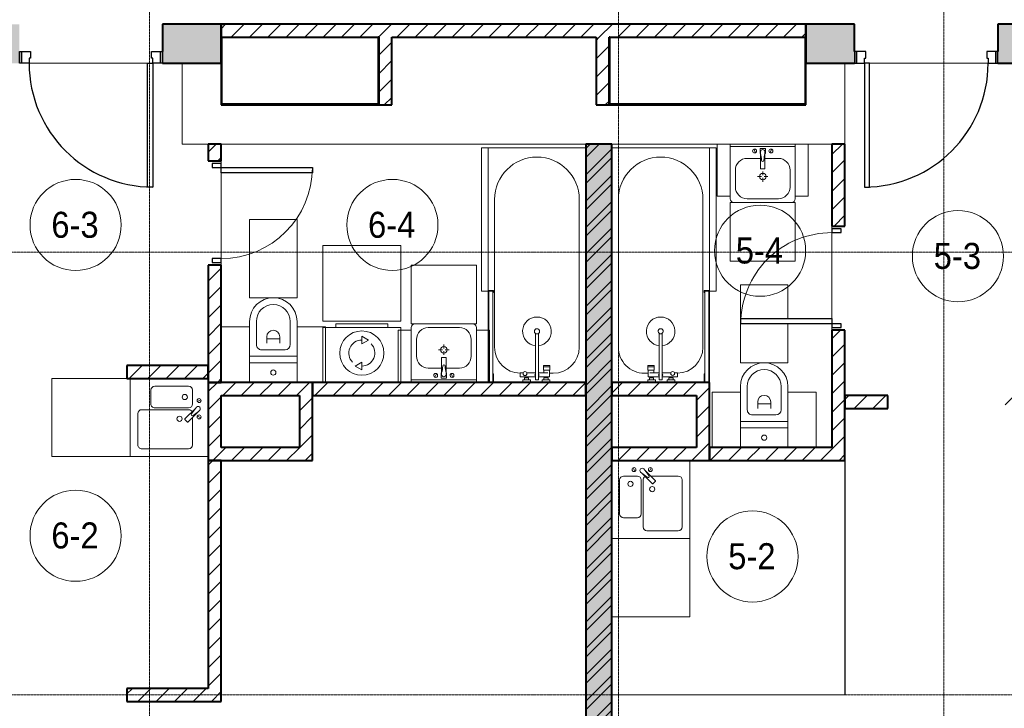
# Model space of a CAD drawing. Header units: millimetres. Extents: x 5617 to 183965, y 7718 to 172958.
# Tile 30 of 120: x 46127 to 53689, y 18697 to 23985. Entities that reach past the tile are written whole.
import ezdxf

# ---------------------------------------------------------------- set-up
doc = ezdxf.new("R2010")
doc.units = ezdxf.units.MM
doc.linetypes.add('ADSK_Линия сетки', pattern=[25, 20, -2.5, 0, -2.5])
doc.linetypes.add('Линия сетки', pattern=[25, 20, -2.5, 0, -2.5])
for name, color, linetype, lineweight in [('Двери', 7, 'Continuous', 18), ('Каркас_Импост', 7, 'Continuous', 30), ('Марки помещений', 7, 'Continuous', 20), ('Мебель', 7, 'Continuous', 18), ('Монтажный зазор', 7, 'Continuous', 30), ('Оси', 7, 'Continuous', 9), ('Панель', 7, 'Continuous', 30), ('Перекрытия', 7, 'Continuous', 18), ('Сантехнические приборы', 7, 'Continuous', 18), ('Стены', 7, 'Continuous', 18), ('Стены разрез', 7, 'Continuous', 40), ('Электрооборудование', 7, 'Continuous', 18)]:
    doc.layers.add(name, color=color, linetype=linetype, lineweight=lineweight)
doc.styles.add('Arial_3', font='arial.ttf', dxfattribs={"width": 0.9, "height": 200})
pattern_1 = [(45, (0, 0), (-70.71068, 70.71068), [])]

# ---------------------------------------------------------------- blocks, each defined once
blk = doc.blocks.new('101_Дверь_Однопольная - _НЧ_Мет_900х2100_Квартира_Пр-3834734-МКСС_К4_L05_18_600_')
at = {"layer": 'Каркас_Импост', "color": 254, "true_color": 0xcccccc}
for p, q in [((-535, 150), (-475, 150)), ((-535, 60), (-535, 150)), ((-475, 150), (-475, 110)), ((-475, 110), (-465, 110)), ((-465, 110), (-465, 60)), ((465, 110), (475, 110)), ((465, 60), (465, 110)), ((475, 150), (535, 150)), ((475, 110), (475, 150)), ((535, 150), (535, 60)), ((-465, 60), (-535, 60)), ((535, 60), (465, 60))]:
    blk.add_line(p, q, dxfattribs=at)
at = {"layer": 'Монтажный зазор', "color": 254, "true_color": 0xcccccc}
for p, q in [((-550, 150), (-535, 150)), ((-550, 60), (-550, 150)), ((-535, 150), (-535, 60)), ((535, 60), (535, 150)), ((535, 150), (550, 150)), ((550, 150), (550, 60)), ((-535, 60), (-550, 60)), ((550, 60), (535, 60))]:
    blk.add_line(p, q, dxfattribs=at)
at = {"layer": 'Панель', "color": 254, "true_color": 0xcccccc}
for p, q in [((-475, 1100), (-435, 1100)), ((-475, 150), (-475, 1100)), ((-435, 1100), (-435, 150)), ((-435, 150), (-475, 150))]:
    blk.add_line(p, q, dxfattribs=at)
blk.add_arc((-475, 150), 950, 0, 90, dxfattribs=at)
blk = doc.blocks.new('A_DOR_Door - Вн_3_Одинарная_800x2100-2902347-МКСС_К4_L05_18_600_')
at = {"layer": 'Двери', "color": 254, "lineweight": 30, "true_color": 0xcccccc}
for p, q in [((-350, 50), (-350, 750)), ((-350, 750), (-310, 750)), ((-350, 50), (-350, 750)), ((-310, 750), (-310, 50)), ((-380, 50), (-380, -20)), ((-350, 50), (-380, 50)), ((-310, 50), (-350, 50)), ((-350, -20), (-350, 50)), ((380, 50), (350, 50)), ((350, 50), (350, -20)), ((380, -20), (380, 50)), ((-380, -20), (-350, -20)), ((350, -20), (380, -20))]:
    blk.add_line(p, q, dxfattribs=at)
at = {"layer": 'Двери', "color": 254, "lineweight": 9, "true_color": 0xe5e5e5}
blk.add_arc((-350, 50), 700, 360, 90, dxfattribs=at)
blk = doc.blocks.new('MR_Зона обслуживания - MR_Зона обслуживания-2638726-МКСС_К4_L05_18_600_')
at = {"layer": 'Мебель', "color": 254, "lineweight": 9, "true_color": 0xcccccc}
for p, q in [((182.5, 0), (-182.5, 0)), ((-182.5, 0), (-182.5, -600)), ((182.5, -600), (182.5, 0)), ((-182.5, -600), (182.5, -600))]:
    blk.add_line(p, q, dxfattribs=at)
blk = doc.blocks.new('MR_Зона обслуживания - MR_Зона обслуживания-2638729-МКСС_К4_L05_18_600_')
at = {"layer": 'Мебель', "color": 254, "lineweight": 9, "true_color": 0xcccccc}
for p, q in [((-108.75, 0), (-108.75, -425)), ((-108.75, -425), (108.75, -425))]:
    blk.add_line(p, q, dxfattribs=at)
blk = doc.blocks.new('MR_Зона обслуживания - MR_Зона обслуживания-V1-МКСС_К4_L05_18_600_')
at = {"layer": 'Мебель', "color": 254, "lineweight": 9, "true_color": 0xcccccc}
for p, q in [((-108.75, 0), (-108.75, -425)), ((108.75, -425), (108.75, 0)), ((-108.75, -425), (108.75, -425))]:
    blk.add_line(p, q, dxfattribs=at)
blk = doc.blocks.new('MR_Зона обслуживания - MR_Зона обслуживания-2638725-МКСС_К4_L05_18_600_')
at = {"layer": 'Мебель', "color": 254, "lineweight": 9, "true_color": 0xcccccc}
for p, q in [((550, 0), (-550, 0)), ((-550, 0), (-550, -50)), ((550, -50), (550, 0)), ((-550, -50), (550, -50))]:
    blk.add_line(p, q, dxfattribs=at)
blk = doc.blocks.new('MR_Зона обслуживания - MR_Зона обслуживания-2638755-МКСС_К4_L05_18_600_')
at = {"layer": 'Мебель', "color": 254, "lineweight": 9, "true_color": 0xcccccc}
for p, q in [((250, 0), (-250, 0)), ((-250, 0), (-250, -450)), ((250, -450), (250, 0)), ((-250, -450), (250, -450))]:
    blk.add_line(p, q, dxfattribs=at)
blk = doc.blocks.new('MR_Зона обслуживания - MR_Зона обслуживания-2638732-МКСС_К4_L05_18_600_')
at = {"layer": 'Мебель', "color": 254, "lineweight": 9, "true_color": 0xcccccc}
for p, q in [((-50, 0), (-50, -400)), ((50, -400), (50, 0)), ((-50, -400), (50, -400))]:
    blk.add_line(p, q, dxfattribs=at)
blk = doc.blocks.new('MR_Зона обслуживания - MR_Зона обслуживания-2638736-МКСС_К4_L05_18_600_')
at = {"layer": 'Мебель', "color": 254, "lineweight": 9, "true_color": 0xcccccc}
for p, q in [((300, 580), (-300, 580)), ((-300, 580), (-300, 0)), ((300, 0), (300, 580)), ((-300, 0), (300, 0))]:
    blk.add_line(p, q, dxfattribs=at)
blk = doc.blocks.new('MR_Зона обслуживания - MR_Зона обслуживания-2638748-МКСС_К4_L05_18_600_')
at = {"layer": 'Мебель', "color": 254, "lineweight": 9, "true_color": 0xcccccc}
for p, q in [((300, 0), (-300, 0)), ((300, -600), (300, 0)), ((-300, -25), (-300, -600)), ((-300, -600), (300, -600))]:
    blk.add_line(p, q, dxfattribs=at)
blk = doc.blocks.new('MR_Зона обслуживания - MR_Зона обслуживания-2638739-МКСС_К4_L05_18_600_')
at = {"layer": 'Мебель', "color": 254, "lineweight": 9, "true_color": 0xcccccc}
for p, q in [((550, 50), (-550, 50)), ((-550, 50), (-550, 0)), ((-550, 0), (550, 0)), ((550, 0), (550, 50))]:
    blk.add_line(p, q, dxfattribs=at)
blk = doc.blocks.new('MR_Зона обслуживания - MR_Зона обслуживания-V30-МКСС_К4_L05_18_600_')
at = {"layer": 'Мебель', "color": 254, "lineweight": 9, "true_color": 0xcccccc}
for p, q in [((182.5, 0), (-182.5, 0)), ((-182.5, 0), (-182.5, -300)), ((182.5, -600), (182.5, 0)), ((-182.5, -340), (-182.5, -600)), ((-182.5, -600), (182.5, -600))]:
    blk.add_line(p, q, dxfattribs=at)
blk = doc.blocks.new('MR_Зона обслуживания - MR_Зона обслуживания-V31-МКСС_К4_L05_18_600_')
at = {"layer": 'Мебель', "color": 254, "lineweight": 9, "true_color": 0xcccccc}
for p, q in [((50, 0), (-50, 0)), ((-50, 0), (-50, -400)), ((50, -400), (50, 0)), ((-50, -400), (50, -400))]:
    blk.add_line(p, q, dxfattribs=at)
blk = doc.blocks.new('MR_Зона обслуживания - MR_Зона обслуживания-V32-МКСС_К4_L05_18_600_')
at = {"layer": 'Мебель', "color": 254, "lineweight": 9, "true_color": 0xcccccc}
for p, q in [((300, 0), (-300, 0)), ((300, -600), (300, 0)), ((-300, -600), (300, -600))]:
    blk.add_line(p, q, dxfattribs=at)
blk = doc.blocks.new('101_Дверь_Однопольная - _НЧ_Мет_900х2100_Квартира_Л-3834744-МКСС_К4_L05_18_600_')
at = {"layer": 'Каркас_Импост', "color": 254, "true_color": 0xcccccc}
for p, q in [((-475, 150), (-535, 150)), ((-535, 150), (-535, 60)), ((-475, 110), (-475, 150)), ((-465, 110), (-475, 110)), ((-465, 60), (-465, 110)), ((475, 110), (465, 110)), ((465, 110), (465, 60)), ((535, 150), (475, 150)), ((475, 150), (475, 110)), ((535, 60), (535, 150)), ((-535, 60), (-465, 60)), ((465, 60), (535, 60))]:
    blk.add_line(p, q, dxfattribs=at)
at = {"layer": 'Монтажный зазор', "color": 254, "true_color": 0xcccccc}
for p, q in [((-535, 150), (-550, 150)), ((-550, 150), (-550, 60)), ((-535, 60), (-535, 150)), ((550, 150), (535, 150)), ((535, 150), (535, 60)), ((550, 60), (550, 150)), ((-550, 60), (-535, 60)), ((535, 60), (550, 60))]:
    blk.add_line(p, q, dxfattribs=at)
at = {"layer": 'Панель', "color": 254, "true_color": 0xcccccc}
for p, q in [((475, 1100), (435, 1100)), ((435, 1100), (435, 150)), ((475, 150), (475, 1100)), ((435, 150), (475, 150))]:
    blk.add_line(p, q, dxfattribs=at)
blk.add_arc((475, 150), 950, 90, 180, dxfattribs=at)
blk = doc.blocks.new('MR_Унитаз напольный - Санузел с ванной-2515844-МКСС_К4_L05_18_600_')
at = {"layer": 'Сантехнические приборы', "color": 253, "true_color": 0xaaaaaa}
for p, q in [((-182.5, 200), (-182.5, 50)), ((182.5, 200), (-182.5, 200)), ((182.5, 50), (182.5, 200)), ((-182.5, 50), (182.5, 50)), ((182.5, 50), (-182.5, 50)), ((-182.5, 50), (-182.5, 0)), ((-182.5, 0), (182.5, 0)), ((182.5, 0), (182.5, 50)), ((182.5, 0), (-182.5, 0)), ((-182.5, 0), (-182.5, -267.5)), ((-90, -50), (90, -50)), ((182.5, -267.5), (182.5, 0)), ((-130, -267.5), (-130, -90)), ((-50, -150), (-50, -100)), ((-50, -135), (50, -135)), ((50, -100), (50, -150)), ((130, -90), (130, -267.5))]:
    blk.add_line(p, q, dxfattribs=at)
for centre, radius, start, end in [((0, 125), 20, 0, 180), ((0, 125), 20, 180, 0), ((-90, -90), 40, 90, 180), ((90, -90), 40, 360, 90), ((0, -150), 50, 180, 0), ((0, -267.5), 182.5, 180, 360), ((0, -267.5), 130, 180, 0)]:
    blk.add_arc(centre, radius, start, end, dxfattribs=at)
blk = doc.blocks.new('MR_Ванна - Санузел с ванной_1800x750-2515842-МКСС_К4_L05_18_600_')
at = {"layer": 'Сантехнические приборы', "color": 253, "true_color": 0xaaaaaa}
for p, q in [((900, 0), (-900, 0)), ((-900, 0), (-900, -750)), ((900, -275.2), (900, 0)), ((-505, -50), (630, -50)), ((780, -276.9), (770.9, -276.9)), ((770.9, -276.9), (770.9, -323.9)), ((807.5, -276.9), (780, -276.9)), ((780, -276.9), (780, -323.9)), ((780, -323.9), (780, -276.9)), ((807.5, -323.9), (807.5, -276.9)), ((858, -278.8), (807.5, -278.8)), ((807.5, -278.8), (807.5, -321.6)), ((826.3, -291.7), (826.3, -363.7)), ((830, -250), (830, -278.8)), ((858, -291.7), (858, -278.8)), ((858, -363.7), (858, -291.7)), ((866, -291.7), (858, -291.7)), ((858, -291.7), (858, -318.6)), ((880, -289), (866, -289)), ((866, -289), (866, -321)), ((866, -318.6), (866, -291.7)), ((900, -275.2), (880, -275.2)), ((880, -275.2), (880, -335)), ((880, -321), (880, -289)), ((900, -335), (900, -275.2)), ((880, -363.7), (524.9, -363.7)), ((770.9, -323.9), (780, -323.9)), ((780, -323.9), (807.5, -323.9)), ((807.5, -321.6), (826.3, -321.6)), ((858, -318.6), (866, -318.6)), ((866, -321), (880, -321)), ((880, -335), (900, -335)), ((880, -386.3), (880, -363.7)), ((900, -425), (900, -335)), ((524.9, -386.3), (880, -386.3)), ((826.3, -386.3), (826.3, -453.7)), ((858, -504.1), (858, -386.3)), ((858, -441.4), (858, -468.3)), ((866, -441.4), (858, -441.4)), ((866, -439), (866, -471)), ((880, -439), (866, -439)), ((866, -468.3), (866, -441.4)), ((880, -425), (880, -484.8)), ((900, -425), (880, -425)), ((880, -471), (880, -439)), ((900, -484.8), (900, -425)), ((826.3, -480.7), (826.3, -504.1)), ((826.3, -504.1), (858, -504.1)), ((858, -468.3), (866, -468.3)), ((866, -471), (880, -471)), ((880, -484.8), (900, -484.8)), ((900, -710), (900, -484.8)), ((-900, -750), (195.1, -750)), ((630, -700), (-505, -700)), ((195, -710), (195, -750.1)), ((210, -710), (195, -710)), ((195, -750.1), (210, -750.1)), ((200, -745.1), (200, -715)), ((200, -715), (210, -715)), ((895, -715), (200, -715)), ((200, -715), (200, -745.1)), ((210, -745.1), (200, -745.1)), ((200, -745.1), (895, -745.1)), ((210, -715), (210, -710)), ((210, -750.1), (210, -745.1)), ((210, -750), (885, -750)), ((900, -710), (835, -710)), ((835, -710), (835, -715)), ((835, -715), (895, -715)), ((895, -745.1), (885, -745.1)), ((885, -745.1), (885, -750)), ((885, -750), (900, -750)), ((895, -715), (895, -745.1)), ((895, -745.1), (895, -715)), ((900, -750), (900, -710))]:
    blk.add_line(p, q, dxfattribs=at)
for centre, radius, start, end in [((-505, -375), 325, 90, 270), ((630, -250), 200, 360, 90), ((508.5, -375), 110, 5.91598, 354.08402), ((508.5, -375), 20, 90, 270), ((508.5, -375), 20, 270, 90), ((508.5, -375), 20, 325.4667, 34.5333), ((843.9, -375), 15.5, 47.00933, 132.99067), ((832.8, -467.2), 15, 90, 270), ((832.8, -467.2), 15, 244.04828, 115.95172), ((832.8, -467.2), 15, 270, 90), ((843.9, -375), 15.5, 227.00933, 312.99067), ((630, -500), 200, 270, 358.81432)]:
    blk.add_arc(centre, radius, start, end, dxfattribs=at)
blk = doc.blocks.new('MR_Тумба-Умывальник с зеркалом - Тумба-умывальник_500-2515854-МКСС_К4_L05_18_600_')
at = {"layer": 'Сантехнические приборы', "color": 253, "true_color": 0xaaaaaa}
for p, q in [((-250, 0), (-250, -420)), ((250, 0), (-250, 0)), ((250, -420), (250, 0)), ((-250, -20), (250, -20)), ((-69.7, -39.8), (-55.6, -66.3)), ((20, -33.1), (-20, -33.1)), ((-20, -33.1), (-20, -73.1)), ((-20, -73.1), (-17, -73.1)), ((-17, -60), (-17, -73.1)), ((-17, -73.1), (-17, -187.9)), ((17, -73.1), (17, -60)), ((17, -187.9), (17, -73.1)), ((17, -73.1), (20, -73.1)), ((20, -73.1), (20, -33.1)), ((69.7, -39.8), (55.6, -66.3)), ((-17, -110), (-120, -110)), ((120, -110), (17, -110)), ((-210, -200), (-210, -330)), ((-14, -190.9), (14, -190.9)), ((0, -210), (0, -240)), ((210, -330), (210, -200)), ((-10, -250), (-40, -250)), ((0, -290), (0, -260)), ((40, -250), (10, -250)), ((-220, -450), (220, -450)), ((-120, -420), (120, -420))]:
    blk.add_line(p, q, dxfattribs=at)
for centre, radius, start, end in [((-62.7, -53.1), 15, 360, 180), ((-62.7, -53.1), 15, 180, 360), ((0, -60), 17, 360, 180), ((-217.6, -129.9), 208.5, 1.5946, 15.81769), ((217.6, -129.9), 208.5, 164.18231, 178.4054), ((62.7, -53.1), 15, 360, 180), ((62.7, -53.1), 15, 180, 360), ((-120, -200), 90, 90, 180), ((0, -124.1), 9.19, 180, 360), ((120, -200), 90, 360, 90), ((0, -250), 25, 0, 180), ((-14, -187.9), 3, 180, 270), ((-14, -187.9), 3, 195, 255), ((14, -187.9), 3, 270, 0), ((14, -187.9), 3, 285, 345), ((0, -250), 25, 180, 0), ((-120, -330), 90, 180, 270), ((120, -330), 90, 270, 360), ((-220, -420), 30, 180, 270), ((220, -420), 30, 270, 360)]:
    blk.add_arc(centre, radius, start, end, dxfattribs=at)
blk = doc.blocks.new('MR_Стиральная машина - Стиральная машина_450-2638757-МКСС_К4_L05_18_600_')
at = {"layer": 'Электрооборудование', "color": 253, "true_color": 0xaaaaaa}
for p, q in [((-300, 420), (300, 420)), ((-300, 0), (-300, 420)), ((-200, 450), (200, 450)), ((-200, 420), (-200, 450)), ((200, 450), (200, 420)), ((300, 420), (300, 0)), ((0, 355), (52, 325)), ((0, 295), (0, 355)), ((52, 325), (0, 295)), ((-52, 125), (0, 155)), ((0, 155), (0, 95)), ((0, 95), (-52, 125)), ((300, 0), (-300, 0))]:
    blk.add_line(p, q, dxfattribs=at)
for radius, start, end in [(170, 0, 180), (100, 90, 225), (100, 270, 45), (170, 180, 0)]:
    blk.add_arc((0, 225), radius, start, end, dxfattribs=at)
blk = doc.blocks.new('MR_Мойка - Кухонная мойка-2515860-МКСС_К4_L05_18_600_')
at = {"layer": 'Сантехнические приборы', "color": 253, "true_color": 0xaaaaaa}
for p, q in [((-300, 50), (-300, -550)), ((-300, 50), (-300, -550)), ((300, 50), (-300, 50)), ((300, -550), (300, 50)), ((-104, -70), (-210, -70)), ((-136.7, -6.7), (-122.6, -33.3)), ((-79, -39), (-69.8, -48.2)), ((-69.8, -48.2), (11.4, -129.4)), ((-45.7, -24.2), (-55, -14.9)), ((35.5, -105.4), (-45.7, -24.2)), ((2.7, -6.7), (-11.4, -33.3)), ((210, -70), (0.1, -70)), ((-240, -100), (-240, -360)), ((-74, -360), (-74, -100)), ((-60, -100), (-60, -460)), ((15.7, -129.4), (35.5, -109.6)), ((240, -460), (240, -100)), ((-210, -390), (-104, -390)), ((-30, -490), (210, -490)), ((-300, -550), (300, -550))]:
    blk.add_line(p, q, dxfattribs=at)
for centre, radius, start, end in [((-210, -100), 30, 90, 180), ((-129.7, -20), 15, 360, 180), ((-129.7, -20), 15, 180, 360), ((-104, -100), 30, 360, 90), ((-67, -26.9), 17, 45, 225), ((-171.5, -230.2), 208.5, 46.5946, 60.81769), ((-30, -100), 30, 118.55106, 180), ((136.3, 77.5), 208.5, 209.18231, 223.4054), ((-21.7, -72.3), 9.19, 225, 45), ((-4.3, -20), 15, 360, 180), ((-4.3, -20), 15, 180, 360), ((210, -100), 30, 360, 90), ((-157, -130), 20, 360, 180), ((-157, -130), 20, 180, 360), ((10, -170), 20, 360, 180), ((13.5, -127.3), 3, 225, 315), ((13.5, -127.3), 3, 225, 315), ((33.3, -107.5), 3, 315, 45), ((33.3, -107.5), 3, 315, 45), ((10, -170), 20, 180, 360), ((-210, -360), 30, 180, 270), ((-104, -360), 30, 270, 360), ((-30, -460), 30, 180, 270), ((210, -460), 30, 270, 360)]:
    blk.add_arc(centre, radius, start, end, dxfattribs=at)
blk = doc.blocks.new('MR_Ванна - Санузел с ванной_1800x750-2638764-МКСС_К4_L05_18_600_')
at = {"layer": 'Сантехнические приборы', "color": 253, "true_color": 0xaaaaaa}
for p, q in [((-900, 0), (-900, 750)), ((-900, 750), (195.1, 750)), ((630, 700), (-505, 700)), ((210, 750.1), (195, 750.1)), ((195, 750.1), (195, 710)), ((195, 710), (210, 710)), ((200, 715), (200, 745.1)), ((200, 745.1), (210, 745.1)), ((200, 745.1), (200, 715)), ((895, 745.1), (200, 745.1)), ((210, 715), (200, 715)), ((200, 715), (895, 715)), ((210, 745.1), (210, 750.1)), ((210, 750), (885, 750)), ((210, 710), (210, 715)), ((895, 715), (835, 715)), ((835, 715), (835, 710)), ((835, 710), (900, 710)), ((900, 750), (885, 750)), ((885, 750), (885, 745.1)), ((885, 745.1), (895, 745.1)), ((895, 745.1), (895, 715)), ((895, 715), (895, 745.1)), ((900, 710), (900, 750)), ((900, 710), (900, 484.8)), ((826.3, 504.1), (858, 504.1)), ((826.3, 480.7), (826.3, 504.1)), ((858, 504.1), (858, 386.3)), ((858, 468.3), (866, 468.3)), ((858, 441.4), (858, 468.3)), ((866, 471), (880, 471)), ((866, 439), (866, 471)), ((866, 468.3), (866, 441.4)), ((880, 484.8), (900, 484.8)), ((880, 425), (880, 484.8)), ((880, 471), (880, 439)), ((900, 484.8), (900, 425)), ((524.9, 386.3), (880, 386.3)), ((826.3, 386.3), (826.3, 453.7)), ((866, 441.4), (858, 441.4)), ((880, 439), (866, 439)), ((900, 425), (880, 425)), ((880, 386.3), (880, 363.7)), ((900, 425), (900, 335)), ((880, 363.7), (524.9, 363.7)), ((770.9, 276.9), (770.9, 323.9)), ((770.9, 323.9), (780, 323.9)), ((780, 276.9), (780, 323.9)), ((780, 323.9), (807.5, 323.9)), ((780, 323.9), (780, 276.9)), ((807.5, 323.9), (807.5, 276.9)), ((807.5, 278.8), (807.5, 321.6)), ((807.5, 321.6), (826.3, 321.6)), ((826.3, 291.7), (826.3, 363.7)), ((858, 363.7), (858, 291.7)), ((858, 291.7), (858, 318.6)), ((858, 318.6), (866, 318.6)), ((866, 289), (866, 321)), ((866, 321), (880, 321)), ((866, 318.6), (866, 291.7)), ((880, 275.2), (880, 335)), ((880, 335), (900, 335)), ((880, 321), (880, 289)), ((900, 335), (900, 275.2)), ((780, 276.9), (770.9, 276.9)), ((807.5, 276.9), (780, 276.9)), ((858, 278.8), (807.5, 278.8)), ((830, 250), (830, 278.8)), ((858, 291.7), (858, 278.8)), ((866, 291.7), (858, 291.7)), ((880, 289), (866, 289)), ((900, 275.2), (880, 275.2)), ((900, 275.2), (900, 0)), ((900, 0), (-900, 0)), ((-505, 50), (630, 50))]:
    blk.add_line(p, q, dxfattribs=at)
for centre, radius, start, end in [((-505, 375), 325, 90, 270), ((630, 500), 200, 1.18568, 90), ((508.5, 375), 110, 5.91598, 354.08402), ((832.8, 467.2), 15, 90, 270), ((832.8, 467.2), 15, 244.04828, 115.95172), ((832.8, 467.2), 15, 270, 90), ((508.5, 375), 20, 90, 270), ((508.5, 375), 20, 270, 90), ((508.5, 375), 20, 325.4667, 34.5333), ((843.9, 375), 15.5, 47.00933, 132.99067), ((843.9, 375), 15.5, 227.00933, 312.99067), ((630, 250), 200, 270, 360)]:
    blk.add_arc(centre, radius, start, end, dxfattribs=at)
blk = doc.blocks.new('135_SLK_K4_AR_rvt-1-МКСС_К4_L05_18_600_')
at = {"layer": 'Стены разрез', "lineweight": 18, "true_color": 0xe0e0e0}
h = blk.add_hatch(color=254, dxfattribs=at)
h.paths.add_polyline_path([(94100, 23650), (94100, 23950), (93900, 23950), (93900, 23650)])
h.paths.add_polyline_path([(96150, 23650), (96150, 23950), (95200, 23950), (95200, 23650)])
h.paths.add_polyline_path([(97250, 23650), (97700, 23650), (97700, 23950), (97250, 23950), (97250, 23740)])
at = {"layer": 'Стены разрез', "lineweight": 9, "true_color": 0xcccccc}
h = blk.add_hatch(dxfattribs=at)
h.set_pattern_fill('FP_3', color=254, style=0, pattern_type=2)
h.set_pattern_definition(pattern_1)
h.paths.add_polyline_path([(102190, 23850), (102190, 23950), (97700, 23950), (97700, 23850), (101951.4, 23850)])
at = {"layer": 'Стены разрез', "lineweight": 18, "true_color": 0xe0e0e0}
h = blk.add_hatch(color=254, dxfattribs=at)
h.paths.add_polyline_path([(102190, 23650), (102564.8, 23650), (102564.8, 23950), (102190, 23950), (102190, 23740)])
h.paths.add_polyline_path([(103664.8, 23650), (105150, 23650), (105150, 23950), (103664.8, 23950), (103664.8, 23740)])
h.paths.add_polyline_path([(106358.7, 23650), (106550, 23650), (106550, 23950), (106250, 23950), (106250, 23650)])
at = {"layer": 'Стены разрез', "lineweight": 9, "true_color": 0xcccccc}
h = blk.add_hatch(dxfattribs=at)
h.set_pattern_fill('FP_3', color=254, style=0, pattern_type=2)
h.set_pattern_definition(pattern_1)
h.paths.add_polyline_path([(99010, 23330), (99010, 23850), (98910, 23850), (98910, 23330)])
h = blk.add_hatch(dxfattribs=at)
h.set_pattern_fill('FP_3', color=254, style=0, pattern_type=2)
h.set_pattern_definition(pattern_1)
h.paths.add_polyline_path([(100680, 23330), (100680, 23850), (100580, 23850), (100580, 23330)])
h = blk.add_hatch(dxfattribs=at)
h.set_pattern_fill('FP_3', color=254, style=0, pattern_type=2)
h.set_pattern_definition(pattern_1)
h.paths.add_polyline_path([(97600, 21200), (97700, 21200), (97700, 22100), (97600, 22100), (97600, 21230)])
h.paths.add_polyline_path([(97600, 22900), (97700, 22900), (97700, 23030), (97600, 23030), (97600, 22956.3)])
h = blk.add_hatch(dxfattribs=at)
h.set_pattern_fill('FP_1', color=254, style=0, pattern_type=2)
h.set_pattern_definition([(50, (0, 0), (218.62117, -19.1268), [22.86, -251.46]), (355, (0, 0), (-42.29187, 229.2684), [18.288, -201.168]), (100.451, (18.22, -1.6), (176.33107, 210.13963), [19.428, -213.708]), (46.184, (0, 60.96), (325.29495, -50.45164), [34.29, -377.19]), (96.636, (27.1, 56.76), (284.883, 296.9127), [29.142, -320.562]), (351.184, (0, 60.96), (284.8858, 296.9107), [27.432, -301.752]), (21, (30.48, 45.72), (181.93753, -122.71832), [22.86, -251.46]), (326, (30.48, 45.72), (74.16223, 221.0262), [18.288, -201.168]), (71.451, (45.64, 35.5), (256.10035, 98.30526), [19.428, -213.708]), (37.5, (0, 0), (3.70639, 101.465895), [3.353, -195.377, 3.353, -200.863, -201.93]), (37.5, (0, 0), (3.70639, 101.465895), [-402.946, 3.353, -198.577]), (7.5, (0, 0), (80.18358, 120.21653), [3.353, -113.081, 3.353, -190.805, -76.962]), (7.5, (0, 0), (80.18358, 120.21653), [-310.591, 3.353, -73.609]), (327.5, (-67.97, 0), (162.708646, -6.87497), [3.353, -72.847, 3.353, -234.391, -315.468]), (327.5, (-67.97, 0), (162.708646, -6.87497), [-313.944, 3.353, -312.115]), (317.5, (-98.45, 0), (177.75468, 30.51183), [3.353, -95.707, 3.353, -154.534, -224.028]), (317.5, (-98.45, 0), (177.75468, 30.51183), [-256.946, 3.353, -220.675])])
h.paths.add_polyline_path([(100700, 16100), (100700, 23030), (100500, 23030), (100500, 16100)])
h = blk.add_hatch(dxfattribs=at)
h.set_pattern_fill('FP_2', color=254, style=0, pattern_type=2)
h.set_pattern_definition([(45, (0, 0), (-101.02788, 101.02788), []), (45, (67.35, 0), (-101.02788, 101.02788), [])])
h.paths.add_polyline_path([(100700, 16100), (100700, 23030), (100500, 23030), (100500, 16100)])
h = blk.add_hatch(dxfattribs=at)
h.set_pattern_fill('FP_3', color=254, style=0, pattern_type=2)
h.set_pattern_definition(pattern_1)
h.paths.add_polyline_path([(102490, 20700), (102490, 21600), (102390, 21600), (102390, 20700), (102392.1, 20700)])
h.paths.add_polyline_path([(102490, 22400), (102490, 23030), (102390, 23030), (102390, 22400), (102392.1, 22400)])
h = blk.add_hatch(dxfattribs=at)
h.set_pattern_fill('FP_3', color=254, style=0, pattern_type=2)
h.set_pattern_definition(pattern_1)
h.paths.add_polyline_path([(97600, 21230), (97600, 21330), (96975, 21329.6), (96975, 21230), (97550, 21230)])
h.paths.add_polyline_path([(96075, 21230), (96075, 21330), (95450, 21330), (95450, 21230)])
h = blk.add_hatch(dxfattribs=at)
h.set_pattern_fill('FP_3', color=254, style=0, pattern_type=2)
h.set_pattern_definition(pattern_1)
h.paths.add_polyline_path([(98300, 21100), (98400, 21100), (98400, 21200), (97600, 21200), (97600, 21100), (97984.8, 21100)])
h = blk.add_hatch(dxfattribs=at)
h.set_pattern_fill('FP_3', color=254, style=0, pattern_type=2)
h.set_pattern_definition(pattern_1)
h.paths.add_polyline_path([(100500, 21100), (100500, 21200), (98400, 21200), (98400, 21100), (100188.5, 21100)])
h = blk.add_hatch(dxfattribs=at)
h.set_pattern_fill('FP_3', color=254, style=0, pattern_type=2)
h.set_pattern_definition(pattern_1)
h.paths.add_polyline_path([(101350, 21100), (101350, 21200), (100700, 21200), (100700, 21100), (101069.9, 21100)])
h = blk.add_hatch(dxfattribs=at)
h.set_pattern_fill('FP_3', color=254, style=0, pattern_type=2)
h.set_pattern_definition(pattern_1)
h.paths.add_polyline_path([(101350, 20700), (101450, 20700), (101450, 21200), (101350, 21200), (101350, 21100)])
h = blk.add_hatch(dxfattribs=at)
h.set_pattern_fill('FP_3', color=254, style=0, pattern_type=2)
h.set_pattern_definition(pattern_1)
h.paths.add_polyline_path([(97600, 20600), (97700, 20600), (97700, 21100), (97600, 21100), (97600, 20630)])
h = blk.add_hatch(dxfattribs=at)
h.set_pattern_fill('FP_3', color=254, style=0, pattern_type=2)
h.set_pattern_definition(pattern_1)
h.paths.add_polyline_path([(98400, 20600), (98400, 21100), (98300, 21100), (98300, 20600)])
h = blk.add_hatch(dxfattribs=at)
h.set_pattern_fill('FP_3', color=254, style=0, pattern_type=2)
h.set_pattern_definition(pattern_1)
h.paths.add_polyline_path([(102820, 21000), (102820, 21100), (102490, 21100), (102490, 21000)])
h.paths.add_polyline_path([(104350, 21000), (104350, 21100), (103720, 21100), (103720, 21000)])
h = blk.add_hatch(dxfattribs=at)
h.set_pattern_fill('FP_3', color=254, style=0, pattern_type=2)
h.set_pattern_definition(pattern_1)
h.paths.add_polyline_path([(98300, 20600), (98300, 20700), (97700, 20700), (97700, 20600), (97984.8, 20600)])
h = blk.add_hatch(dxfattribs=at)
h.set_pattern_fill('FP_3', color=254, style=0, pattern_type=2)
h.set_pattern_definition(pattern_1)
h.paths.add_polyline_path([(101450, 20600), (101450, 20700), (100700, 20700), (100700, 20600), (101300, 20600)])
h = blk.add_hatch(dxfattribs=at)
h.set_pattern_fill('FP_3', color=254, style=0, pattern_type=2)
h.set_pattern_definition(pattern_1)
h.paths.add_polyline_path([(102269.2, 20600), (102490, 20600), (102490, 20700), (101450, 20700), (101450, 20600), (102052.5, 20600)])
h = blk.add_hatch(dxfattribs=at)
h.set_pattern_fill('FP_3', color=254, style=0, pattern_type=2)
h.set_pattern_definition(pattern_1)
h.paths.add_polyline_path([(97700, 18750), (97700, 20600), (97600, 20600), (97600, 18750)])
h = blk.add_hatch(dxfattribs=at)
h.set_pattern_fill('FP_3', color=254, style=0, pattern_type=2)
h.set_pattern_definition(pattern_1)
h.paths.add_polyline_path([(97600, 18750), (97600, 18850), (96975, 18850), (96975, 18750)])
h.paths.add_polyline_path([(96075, 18750), (96075, 18850), (95450, 18850), (95450, 18750)])
at = {"layer": 'Перекрытия', "color": 254, "true_color": 0xcccccc}
for p, q in [((96225, 23650), (97135, 23650)), ((97135, 23650), (96225, 23650)), ((97400, 23030), (97400, 23650)), ((102490, 23650), (102490, 23030)), ((102679.8, 23650), (103589.8, 23650)), ((103589.8, 23650), (102679.8, 23650)), ((97600, 23030), (97400, 23030)), ((100500, 23030), (97700, 23030)), ((101509, 23030), (100700, 23030)), ((102109, 23030), (101609, 23030)), ((102390, 23030), (102209, 23030)), ((97700, 22880), (97700, 22900)), ((97700, 22900), (97700, 22880)), ((97700, 22150), (97700, 22810)), ((97700, 22810), (97700, 22150)), ((102390, 22400), (102390, 22380)), ((102390, 22380), (102390, 22400)), ((102390, 22350), (102390, 21690)), ((102390, 21690), (102390, 22350)), ((97700, 22100), (97700, 22120)), ((97700, 22120), (97700, 22100)), ((102390, 21620), (102390, 21600)), ((102390, 21600), (102390, 21620))]:
    blk.add_line(p, q, dxfattribs=at)
at = {"layer": 'Стены', "color": 254, "true_color": 0xcccccc}
for p, q in [((102490.8, 21000), (102490.8, 18799.6)), ((102490, 18800.4), (102490, 20600)), ((100700, 18800.4), (102490, 18800.4)), ((102490, 18799.6), (100700, 18799.6)), ((102490, 18799.6), (102490.8, 18799.6))]:
    blk.add_line(p, q, dxfattribs=at)
at = {"layer": 'Стены разрез', "color": 254, "true_color": 0xcccccc}
for p, q in [((97700, 23950), (97250, 23950)), ((97250, 23950), (97250, 23740)), ((97700, 23650), (97700, 23950)), ((102190, 23950), (97700, 23950)), ((97700, 23950), (97700, 23850)), ((102564.8, 23950), (102190, 23950)), ((102190, 23950), (102190, 23650)), ((102190, 23850), (102190, 23950)), ((102564.8, 23740), (102564.8, 23950)), ((105150, 23950), (103664.8, 23950)), ((103664.8, 23950), (103664.8, 23740)), ((97700, 23850), (98910, 23850)), ((97700, 23850), (97700, 23330)), ((97705, 23850), (97700, 23850)), ((97705, 23335), (97705, 23850)), ((98910, 23850), (98905, 23850)), ((98905, 23850), (98905, 23335)), ((98910, 23850), (98910, 23330)), ((98910, 23335), (98910, 23850)), ((99010, 23850), (100580, 23850)), ((99010, 23330), (99010, 23850)), ((100580, 23850), (100580, 23330)), ((100680, 23850), (102190, 23850)), ((100680, 23330), (100680, 23850)), ((100680, 23850), (100680, 23330)), ((100685, 23850), (100680, 23850)), ((100685, 23335), (100685, 23850)), ((102190, 23850), (102185, 23850)), ((102185, 23850), (102185, 23335)), ((102190, 23335), (102190, 23850)), ((97250, 23650), (97700, 23650)), ((102190, 23650), (102564.8, 23650)), ((103664.8, 23650), (105150, 23650)), ((97700, 23330), (97705, 23330)), ((98905, 23335), (97705, 23335)), ((97705, 23330), (98910, 23330)), ((98910, 23330), (98910, 23335)), ((98910, 23330), (99010, 23330)), ((100580, 23330), (100680, 23330)), ((100680, 23330), (100685, 23330)), ((102185, 23335), (100685, 23335)), ((100685, 23330), (102190, 23330)), ((102190, 23330), (102190, 23335)), ((97600, 23030), (97600, 22900)), ((97700, 23030), (97600, 23030)), ((97700, 22900), (97700, 23030)), ((100500, 23030), (100500, 16100)), ((100700, 23030), (100500, 23030)), ((100700, 16100), (100700, 23030)), ((102390, 23030), (102390, 22400)), ((102490, 23030), (102390, 23030)), ((102490, 22400), (102490, 23030)), ((97600, 22900), (97700, 22900)), ((102390, 22400), (102490, 22400)), ((97600, 22100), (97600, 21200)), ((97700, 22100), (97600, 22100)), ((97700, 21200), (97700, 22100)), ((102390, 21600), (102390, 20700)), ((102490, 21600), (102390, 21600)), ((102490, 20700), (102490, 21600)), ((97600, 21330), (96975, 21330)), ((96975, 21330), (96975, 21230)), ((97600, 21230), (97600, 21330)), ((96975, 21230), (97600, 21230)), ((98400, 21200), (97600, 21200)), ((97600, 21200), (97600, 21100)), ((97600, 21200), (97700, 21200)), ((98400, 21100), (98400, 21200)), ((100500, 21200), (98400, 21200)), ((98400, 21200), (98400, 21100)), ((100500, 21100), (100500, 21200)), ((101350, 21200), (100700, 21200)), ((100700, 21200), (100700, 21100)), ((101450, 21200), (101350, 21200)), ((101450, 20700), (101450, 21200)), ((97600, 21100), (97600, 20600)), ((97700, 21100), (98300, 21100)), ((97700, 20700), (97700, 21100)), ((98300, 21100), (98300, 20700)), ((98400, 20600), (98400, 21100)), ((98400, 21100), (100500, 21100)), ((100700, 21100), (101350, 21100)), ((101350, 21100), (101350, 20700)), ((102820, 21100), (102490, 21100)), ((102490, 21100), (102490, 21000)), ((102820, 21000), (102820, 21100)), ((102490, 21000), (102820, 21000)), ((98300, 20700), (97700, 20700)), ((101350, 20700), (100700, 20700)), ((100700, 20700), (100700, 20600)), ((102390, 20700), (101450, 20700)), ((101450, 20700), (101450, 20600)), ((101450, 20600), (101450, 20700)), ((102490, 20600), (102490, 20700)), ((97600, 20600), (97700, 20600)), ((97600, 20600), (97600, 18850)), ((97700, 20600), (97600, 20600)), ((97700, 20600), (98300, 20600)), ((97700, 18750), (97700, 20600)), ((98300, 20600), (98400, 20600)), ((100700, 20600), (101450, 20600)), ((101450, 20600), (102490, 20600)), ((97600, 18850), (96975, 18850)), ((96975, 18850), (96975, 18750)), ((96975, 18750), (97600, 18750)), ((97600, 18750), (97700, 18750))]:
    blk.add_line(p, q, dxfattribs=at)
at = {"layer": 'Двери', "color": 254, "lineweight": 18, "true_color": 0xcccccc}
for name, p, rotation in [('101_Дверь_Однопольная - _НЧ_Мет_900х2100_Квартира_Пр-3834734-МКСС_К4_L05_18_600_', (96700, 23800), 180), ('101_Дверь_Однопольная - _НЧ_Мет_900х2100_Квартира_Л-3834744-МКСС_К4_L05_18_600_', (103114.8, 23800), 180), ('A_DOR_Door - Вн_3_Одинарная_800x2100-2902347-МКСС_К4_L05_18_600_', (97650, 22500), 269.999999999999), ('A_DOR_Door - Вн_3_Одинарная_800x2100-2902347-МКСС_К4_L05_18_600_', (102440, 22000), 89.99999999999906)]:
    blk.add_blockref(name, p, dxfattribs=dict(at, rotation=rotation))
at = {"layer": 'Мебель', "color": 254, "lineweight": 18, "true_color": 0xcccccc}
for name, p, rotation in [('MR_Зона обслуживания - MR_Зона обслуживания-2638725-МКСС_К4_L05_18_600_', (99750, 22450), 269.9999999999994), ('MR_Зона обслуживания - MR_Зона обслуживания-2638739-МКСС_К4_L05_18_600_', (101450, 22450), 269.9999999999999), ('MR_Зона обслуживания - MR_Зона обслуживания-2638726-МКСС_К4_L05_18_600_', (98100, 21850), 180), ('MR_Зона обслуживания - MR_Зона обслуживания-2638755-МКСС_К4_L05_18_600_', (99410, 21650), 180), ('MR_Зона обслуживания - MR_Зона обслуживания-V30-МКСС_К4_L05_18_600_', (101870, 21350), 180), ('MR_Зона обслуживания - MR_Зона обслуживания-2638729-МКСС_К4_L05_18_600_', (97808.8, 21200), 180), ('MR_Зона обслуживания - MR_Зона обслуживания-V1-МКСС_К4_L05_18_600_', (98391.3, 21200), 180), ('MR_Зона обслуживания - MR_Зона обслуживания-2638732-МКСС_К4_L05_18_600_', (99110, 21200), 180), ('MR_Зона обслуживания - MR_Зона обслуживания-2638732-МКСС_К4_L05_18_600_', (99710, 21200), 180), ('MR_Зона обслуживания - MR_Зона обслуживания-2638748-МКСС_К4_L05_18_600_', (97000, 20930), 269.9999999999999), ('MR_Зона обслуживания - MR_Зона обслуживания-V1-МКСС_К4_L05_18_600_', (101578.8, 20700), 180), ('MR_Зона обслуживания - MR_Зона обслуживания-V1-МКСС_К4_L05_18_600_', (102161.3, 20700), 180)]:
    blk.add_blockref(name, p, dxfattribs=dict(at, rotation=rotation))
for name, p in [('MR_Зона обслуживания - MR_Зона обслуживания-V31-МКСС_К4_L05_18_600_', (101559, 23030)), ('MR_Зона обслуживания - MR_Зона обслуживания-V31-МКСС_К4_L05_18_600_', (102159, 23030)), ('MR_Зона обслуживания - MR_Зона обслуживания-2638755-МКСС_К4_L05_18_600_', (101859, 22580)), ('MR_Зона обслуживания - MR_Зона обслуживания-2638736-МКСС_К4_L05_18_600_', (98780, 21670)), ('MR_Зона обслуживания - MR_Зона обслуживания-V32-МКСС_К4_L05_18_600_', (101000, 20000))]:
    blk.add_blockref(name, p, dxfattribs=at)
at = {"layer": 'Сантехнические приборы', "color": 253, "lineweight": 18, "true_color": 0xaaaaaa}
for name, p, rotation in [('MR_Ванна - Санузел с ванной_1800x750-2515842-МКСС_К4_L05_18_600_', (100500, 22100), 269.9999999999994), ('MR_Ванна - Санузел с ванной_1800x750-2638764-МКСС_К4_L05_18_600_', (100700, 22100), 269.9999999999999), ('MR_Унитаз напольный - Санузел с ванной-2515844-МКСС_К4_L05_18_600_', (98100, 21400), 180), ('MR_Тумба-Умывальник с зеркалом - Тумба-умывальник_500-2515854-МКСС_К4_L05_18_600_', (99410, 21200), 180), ('MR_Унитаз напольный - Санузел с ванной-2515844-МКСС_К4_L05_18_600_', (101870, 20900), 180), ('MR_Мойка - Кухонная мойка-2515860-МКСС_К4_L05_18_600_', (97550, 20930), 269.9999999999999)]:
    blk.add_blockref(name, p, dxfattribs=dict(at, rotation=rotation))
for name, p in [('MR_Тумба-Умывальник с зеркалом - Тумба-умывальник_500-2515854-МКСС_К4_L05_18_600_', (101859, 23030)), ('MR_Мойка - Кухонная мойка-2515860-МКСС_К4_L05_18_600_', (101000, 20550))]:
    blk.add_blockref(name, p, dxfattribs=at)
at = {"layer": 'Электрооборудование', "color": 253, "lineweight": 18, "true_color": 0xaaaaaa}
blk.add_blockref('MR_Стиральная машина - Стиральная машина_450-2638757-МКСС_К4_L05_18_600_', (98780, 21200), dxfattribs=at)
blk = doc.blocks.new('050_Марка_Помещение - Номер-620969-МКСС_К4_L05_18_600_')
at = {"layer": 'Марки помещений'}
blk.add_circle((0, 0), 3.5, dxfattribs=at)

msp = doc.modelspace()

# ---------------------------------------------------------------- linework, layer by layer
at = {"layer": 'Оси', "linetype": 'Линия сетки'}
for p, q in [((47124.8, 12025.7), (47124.8, 33150)), ((50724.8, 12025.7), (50724.8, 33150)), ((53224.8, 12025.7), (53224.8, 33150))]:
    msp.add_line(p, q, dxfattribs=at)
at = {"layer": 'Оси', "linetype": 'ADSK_Линия сетки'}
for p, q in [((86966.3, 22200), (26901, 22200)), ((86966.3, 18800), (26901, 18800))]:
    msp.add_line(p, q, dxfattribs=at)

# ---------------------------------------------------------------- block references
at = {"lineweight": 5}
msp.add_blockref('135_SLK_K4_AR_rvt-1-МКСС_К4_L05_18_600_', (-50025.2, 0), dxfattribs=at)
at = {"layer": 'Марки помещений', "xscale": 99.99999999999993, "yscale": 99.99999999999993, "zscale": 99.99999999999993}
for p in [(46556.8, 22408.4), (48989.2, 22408.4), (51813.3, 22210.9), (53333.1, 22169.1), (46556.8, 20022.3), (51755.1, 19863)]:
    msp.add_blockref('050_Марка_Помещение - Номер-620969-МКСС_К4_L05_18_600_', p, dxfattribs=at)

# ---------------------------------------------------------------- texts
at = {"layer": 'Марки помещений', "lineweight": 9, "char_height": 200, "width": 447.342, "attachment_point": 1, "style": 'Arial_3'}
for s, insert in [('6-3', (46370.3, 22510.1)), ('6-4', (48802.6, 22510.1)), ('5-4', (51626.7, 22312.6)), ('5-3', (53146.6, 22270.9)), ('6-2', (46370.3, 20124.1)), ('5-2', (51568.6, 19964.8))]:
    msp.add_mtext(s, dxfattribs=dict(at, insert=insert))

doc.saveas('drawing.dxf')
